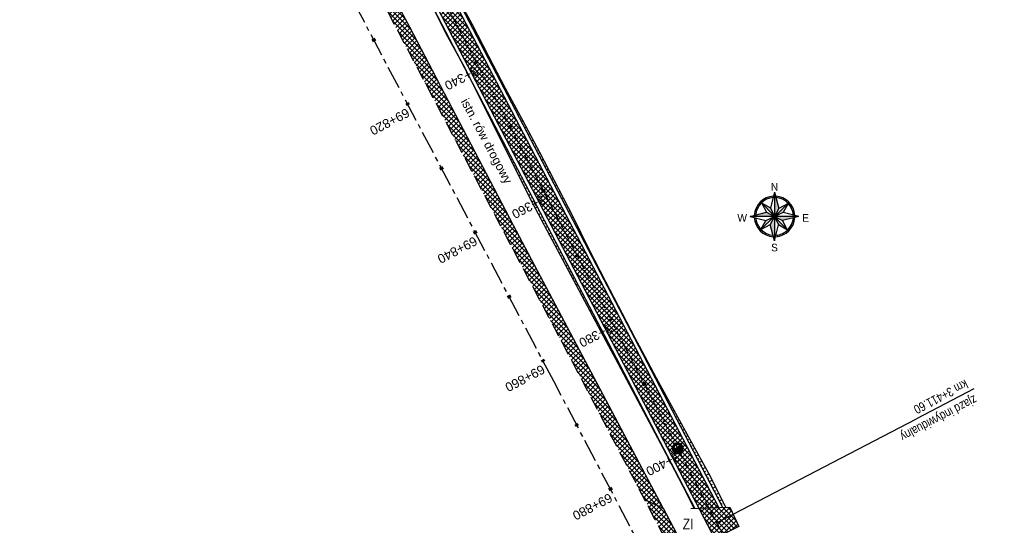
# Model space of a CAD drawing. Header units: metres. Extents: x 7529682 to 7533704, y 5721210 to 5727842.
# Tile 14 of 64: x 7531210 to 7531346, y 5724785 to 5724855. Entities that reach past the tile are written whole.
import ezdxf
from ezdxf.enums import TextEntityAlignment as Align

# ---------------------------------------------------------------- set-up
doc = ezdxf.new("R2010")
doc.units = ezdxf.units.M
doc.linetypes.add('CENTER', pattern=[50.8, 31.75, -6.35, 6.35, -6.35])
doc.linetypes.add('HIDDEN', pattern=[9.525, 6.35, -3.175])
for name, color, linetype in [('C-DROGI-SYTUACJA-ETYKIETY', 7, 'Continuous'), ('D-hatch-pobocza', 131, 'Continuous'), ('D-hatch-zjazdy-BA', 244, 'Continuous'), ('D-hatch-zjazdy-kruszywo', 111, 'Continuous'), ('D-pobocza', 7, 'Continuous'), ('D-skarpa', 7, 'Continuous'), ('D-skarpa-kreskowanie', 7, 'Continuous')]:
    doc.layers.add(name, color=color, linetype=linetype)
doc.layers.add('D-hatch-ciag-pieszo-rowerowy', color=7, linetype='Continuous', lineweight=13, true_color=0xff9f80)
for name, color, linetype, lineweight in [('D-krawędzie', 7, 'Continuous', 30), ('D-obrzeża', 7, 'Continuous', 30), ('D-opisy', 7, 'Continuous', 30), ('D-oś', 10, 'CENTER', 30), ('D-zjazdy', 7, 'Continuous', 30), ('D-zjazdy-opis', 7, 'Continuous', 30), ('PARSI', 252, 'Continuous', 13)]:
    doc.layers.add(name, color=color, linetype=linetype, lineweight=lineweight)
doc.layers.add('poprzeczki', color=7, linetype='Continuous', true_color=0x0000c7)
doc.styles.add('2mm08', font='arial.ttf', dxfattribs={"width": 0.8})
doc.styles.add('North Arrow Text', font='txt', dxfattribs={"height": 0.1})
doc.styles.get("Standard").update_dxf_attribs({"font": 'arial.ttf'})
pattern_1 = [(45, (0.88535, 0.46493), (-0.33675960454, 0.33675960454), []), (135, (0.88535, 0.46493), (-0.33675960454, -0.33675960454), [])]
pattern_2 = [(45, (0, 0), (-0.33675960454, 0.33675960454), []), (135, (0, 0), (-0.33675960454, -0.33675960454), [])]

# ---------------------------------------------------------------- blocks, each defined once
blk = doc.blocks.new('KRZYZ')
at = {"layer": 'PARSI'}
for p, q in [((5, 0), (-5, 0)), ((0, -5), (0, 5))]:
    blk.add_line(p, q, dxfattribs=at)
blk = doc.blocks.new('orientacja')
at = {"layer": 'D-opisy', "lineweight": 25}
h = blk.add_hatch(color=256, dxfattribs=at)
h.paths.add_polyline_path([(6529063.97, 5548109.12), (6529063.97, 5548093.21), (6529066.73, 5548098.47)])
h.paths.add_polyline_path([(6529072.97, 5548101.66), (6529063.97, 5548093.21), (6529069.55, 5548095.88)])
h.paths.add_polyline_path([(6529079.89, 5548093.21), (6529063.97, 5548093.21), (6529069.23, 5548090.45)])
h.paths.add_polyline_path([(6529063.97, 5548093.21), (6529066.65, 5548087.63), (6529072.42, 5548084.21)])
h.paths.add_polyline_path([(6529063.97, 5548093.21), (6529061.21, 5548087.94), (6529063.97, 5548077.29)])
h.paths.add_polyline_path([(6529063.97, 5548093.21), (6529058.4, 5548090.53), (6529054.98, 5548084.75)])
h.paths.add_polyline_path([(6529058.71, 5548095.97), (6529048.06, 5548093.21), (6529063.97, 5548093.21)])
h.paths.add_polyline_path([(6529061.29, 5548098.78), (6529055.52, 5548102.2), (6529063.97, 5548093.21)])
for points in [[(6529063.97, 5548109.12), (6529061.29, 5548098.78)], [(6529063.97, 5548109.12), (6529063.97, 5548077.29)], [(6529063.97, 5548109.12), (6529066.73, 5548098.47)], [(6529052.23, 5548099.36), (6529053.04, 5548098.94)], [(6529063.97, 5548093.21), (6529054.89, 5548102.87)], [(6529055.52, 5548102.2), (6529058.71, 5548095.97)], [(6529055.52, 5548102.2), (6529061.29, 5548098.78)], [(6529061.29, 5548098.78), (6529063.97, 5548093.21)], [(6529063.97, 5548093.21), (6529073.64, 5548102.28)], [(6529066.73, 5548098.47), (6529063.97, 5548093.21)], [(6529072.97, 5548101.66), (6529066.73, 5548098.47)], [(6529072.97, 5548101.66), (6529069.55, 5548095.88)], [(6529075.92, 5548098.95), (6529075.1, 5548098.55)], [(6529048.06, 5548093.21), (6529058.71, 5548095.97)], [(6529079.89, 5548093.21), (6529048.06, 5548093.21)], [(6529048.06, 5548093.21), (6529058.4, 5548090.53)], [(6529063.97, 5548093.21), (6529054.31, 5548084.13)], [(6529058.4, 5548090.53), (6529063.97, 5548093.21)], [(6529058.71, 5548095.97), (6529063.97, 5548093.21)], [(6529063.97, 5548093.21), (6529061.21, 5548087.94)], [(6529069.55, 5548095.88), (6529063.97, 5548093.21)], [(6529063.97, 5548093.21), (6529073.05, 5548083.54)], [(6529063.97, 5548093.21), (6529069.23, 5548090.45)], [(6529063.97, 5548093.21), (6529066.65, 5548087.63)], [(6529079.89, 5548093.21), (6529069.23, 5548090.45)], [(6529079.89, 5548093.21), (6529069.55, 5548095.88)], [(6529052.02, 5548087.46), (6529052.85, 5548087.86)], [(6529054.98, 5548084.75), (6529058.4, 5548090.53)], [(6529054.98, 5548084.75), (6529061.21, 5548087.94)], [(6529063.97, 5548077.29), (6529061.21, 5548087.94)], [(6529063.97, 5548077.29), (6529066.65, 5548087.63)], [(6529072.42, 5548084.21), (6529066.65, 5548087.63)], [(6529072.42, 5548084.21), (6529069.23, 5548090.45)], [(6529074.9, 5548087.47), (6529075.71, 5548087.05)], [(6529065.76, 5548080.99), (6529065.89, 5548080.09)], [(6529069.32, 5548082.08), (6529069.72, 5548081.26)]]:
    blk.add_lwpolyline(points, dxfattribs=at)
for radius, start, end in [(13.26, 92.99502, 177.00498), (12.34, 94.34345, 175.65655), (13.26, 2.99502, 87.00498), (12.34, 4.34345, 85.65655), (13.26, 182.99502, 267.00498), (12.34, 184.34345, 265.65655), (13.26, 272.99502, 357.00498), (12.34, 274.34345, 355.65655)]:
    blk.add_arc((6529063.97, 5548093.21), radius, start, end, dxfattribs=at)
at = {"layer": 'D-opisy', "lineweight": 25, "xscale": 0.6489600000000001, "yscale": 0.6489600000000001, "zscale": 0.6489600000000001, "rotation": 306.822681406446}
blk.add_blockref('KRZYZ', (6529063.97, 5548093.21), dxfattribs=at)
at = {"layer": 'D-opisy', "lineweight": 25, "style": 'North Arrow Text'}
for s, p in [('N', (6529063.97, 5548108.61)), ('W', (6529042.87, 5548088.29)), ('E', (6529084.28, 5548088.29)), ('S', (6529063.97, 5548068.88))]:
    blk.add_text(s, height=4.96, dxfattribs=at).set_placement(p, align=Align.BOTTOM_CENTER)
blk = doc.blocks.new('AeccTickLine')
at = {"color": 0, "linetype": 'ByBlock', "lineweight": -2}
blk.add_line((0, 1), (0, -1), dxfattribs=at)
blk = doc.blocks.new('kilometraz')
at = {"linetype": 'ByBlock', "lineweight": -2}
blk.add_hatch(color=0, dxfattribs=at).paths.add_polyline_path([(0, -0.28125, 0.41421356), (0.28125, 0, 0.41421356), (0, 0.28125)])
at = {"color": 0, "linetype": 'ByBlock', "lineweight": -2}
blk.add_line((0, 0.28125), (0, -0.28125), dxfattribs=at)
blk.add_circle((0, 0), 0.28125, dxfattribs=at)

msp = doc.modelspace()

# ---------------------------------------------------------------- hatches: boundary and pattern name
at = {"layer": 'D-hatch-ciag-pieszo-rowerowy'}
h = msp.add_hatch(dxfattribs=at)
h.set_pattern_fill('ANSI37', color=256, scale=0.15, style=0)
h.set_pattern_definition(pattern_1)
h.paths.add_polyline_path([(7531176, 5725035.63), (7531173.78, 5725034.49), (7531202.52, 5724979.8), (7531233.7, 5724920.95), (7531258.82, 5724873.47), (7531292.22, 5724809.51), (7531303.7, 5724787.48), (7531306.47, 5724787.58), (7531294.44, 5724810.66), (7531261.04, 5724874.64), (7531235.91, 5724922.12), (7531204.73, 5724980.96)])
at = {"layer": 'D-hatch-pobocza'}
h = msp.add_hatch(dxfattribs=at)
h.set_pattern_fill('ANSI37', color=256, scale=0.15, style=0)
h.set_pattern_definition(pattern_2)
h.paths.add_polyline_path([(7531224.12, 5724929.62), (7531213.15, 5724949.98), (7531200.73, 5724973.91), (7531188.83, 5724996.41), (7531176.89, 5725019.33), (7531166.91, 5725038.07), (7531158.98, 5725054.06), (7531158.14, 5725051.39), (7531167.38, 5725033.77), (7531197.16, 5724976.99), (7531228.15, 5724918.03), (7531253.15, 5724870.49), (7531286.8, 5724806.65), (7531296.23, 5724788.68), (7531298.78, 5724787.52), (7531278.14, 5724826.49), (7531263.88, 5724853.83), (7531259.01, 5724862.85), (7531247.51, 5724884.88), (7531235.21, 5724908.21)])
at = {"layer": 'D-hatch-zjazdy-BA'}
h = msp.add_hatch(dxfattribs=at)
h.set_pattern_fill('ANSI37', color=256, scale=0.15, style=0)
h.set_pattern_definition(pattern_1)
h.paths.add_polyline_path([(7531305.88, 5724783.29), (7531309.22, 5724785), (7531307.99, 5724787.63), (7531303.7, 5724787.48)])
at = {"layer": 'D-hatch-zjazdy-kruszywo'}
h = msp.add_hatch(dxfattribs=at)
h.set_pattern_fill('ANSI37', color=256, scale=0.15, style=0)
h.set_pattern_definition(pattern_2)
h.paths.add_polyline_path([(7531298.78, 5724787.52), (7531296.23, 5724788.68), (7531302.44, 5724776.85), (7531302.38, 5724780.72)])

# ---------------------------------------------------------------- linework, layer by layer
at = {"layer": 'D-krawędzie', "linetype": 'HIDDEN', "ltscale": 0.3, "flags": 128}
msp.add_lwpolyline([(7530572.01, 5726166.06), (7530599.74, 5726113.52), (7530641.56, 5726032.01), (7530660.96, 5725995.07), (7530689.13, 5725941.54), (7530707.34, 5725907.03), (7530725.26, 5725873.09), (7530743.97, 5725837.65), (7530770.53, 5725787.12), (7530787.86, 5725754.27), (7530809.9, 5725712.54), (7530824.74, 5725684.39), (7530840.86, 5725653.69), (7530860.68, 5725616.15), (7530865.28, 5725607.39), (7530878.05, 5725583.08), (7530918.17, 5725507.18), (7530950.16, 5725446.31), (7530993.42, 5725364.26), (7531022.77, 5725308.72), (7531053.81, 5725249.87), (7531081.17, 5725197.87), (7531103.9, 5725154.54), (7531128.12, 5725108.45), (7531149.3, 5725068.25), (7531167.38, 5725033.77), (7531197.16, 5724976.99), (7531228.15, 5724918.03), (7531253.15, 5724870.49), (7531286.8, 5724806.65), (7531306.74, 5724768.66), (7531335.09, 5724714.65), (7531357.32, 5724672.44), (7531373.64, 5724641.45), (7531392.16, 5724606), (7531418.48, 5724555.85), (7531439.73, 5724515.58), (7531476.36, 5724446.19), (7531491.8, 5724416.76), (7531531.9, 5724339.93), (7531557.23, 5724291.66), (7531569.85, 5724267.58), (7531591.38, 5724226.55), (7531610, 5724191.1), (7531616.88, 5724178), (7531629.98, 5724153.03), (7531641.01, 5724132.02), (7531664.91, 5724087.62), (7531677.64, 5724064.79), (7531683.11, 5724054.99), (7531686.75, 5724048.18), (7531695.45, 5724031.7), (7531703.75, 5724015.92), (7531709.21, 5724005.51), (7531719.39, 5723986.15), (7531726.3, 5723973), (7531732.74, 5723960.74), (7531735.13, 5723956.19)], dxfattribs=at)
at = {"layer": 'D-obrzeża'}
for points in [[(7531306.47, 5724787.58), (7531294.44, 5724810.66), (7531261.04, 5724874.64), (7531235.91, 5724922.12), (7531204.73, 5724980.96), (7531173.08, 5725041.2, -0.068789), (7531170.29, 5725048.92), (7531169.64, 5725051.96, 0.068574), (7531168.26, 5725055.81), (7531166.71, 5725058.76, -0.29099), (7531166.89, 5725060.9), (7531168.11, 5725062.5)], [(7531162.55, 5725061.32), (7531165.88, 5725054.96, -0.068574), (7531167.27, 5725051.11), (7531167.91, 5725048.07, 0.068789), (7531170.7, 5725040.34), (7531202.52, 5724979.8), (7531233.7, 5724920.95), (7531258.82, 5724873.47), (7531292.22, 5724809.51), (7531312.05, 5724771.45), (7531340.42, 5724719.34, -0.00902), (7531345.43, 5724709.74), (7531362.63, 5724675.23), (7531378.96, 5724644.24), (7531397.48, 5724608.78), (7531423.79, 5724558.65), (7531445.04, 5724518.38), (7531473.71, 5724463.87), (7531497.09, 5724419.32), (7531505.91, 5724402.51, -0.033171), (7531508.59, 5724396.45), (7531511.25, 5724389.16)]]:
    msp.add_lwpolyline(points, format="xyb", dxfattribs=at)
at = {"layer": 'D-oś', "ltscale": 0.03}
msp.add_lwpolyline([(7531156.87, 5725074.83), (7531166.99, 5725055.55, -0.068732), (7531168.48, 5725051.43), (7531169.1, 5725048.5, 0.068783), (7531171.89, 5725040.78), (7531203.62, 5724980.38), (7531234.8, 5724921.53), (7531259.93, 5724874.06), (7531293.33, 5724810.09), (7531313.16, 5724772.03), (7531341.53, 5724719.92, -0.009023), (7531346.53, 5724710.32), (7531363.73, 5724675.82), (7531380.06, 5724644.82), (7531398.58, 5724609.36), (7531424.9, 5724559.23), (7531446.14, 5724518.96), (7531474.82, 5724464.45), (7531498.2, 5724419.9)], format="xyb", dxfattribs=at)
at = {"layer": 'D-oś', "ltscale": 0.1}
msp.add_lwpolyline([(7531488.68, 5724414.9), (7531465.3, 5724459.45), (7531436.63, 5724513.95), (7531415.38, 5724554.22), (7531389.06, 5724604.38), (7531370.55, 5724639.83), (7531354.22, 5724670.81), (7531332, 5724713.02), (7531303.64, 5724767.04), (7531283.7, 5724805.02), (7531250.06, 5724868.86), (7531225.05, 5724916.41), (7531194.07, 5724975.36), (7531164.28, 5725032.14), (7531146.2, 5725066.62)], dxfattribs=at)
at = {"layer": 'D-pobocza'}
for points in [[(7531307.02, 5724787.6), (7531294.88, 5724810.9), (7531261.48, 5724874.87), (7531236.35, 5724922.35), (7531205.17, 5724981.2), (7531173.55, 5725041.37, -0.068789), (7531170.76, 5725049.1), (7531170.12, 5725052.13, 0.068574), (7531168.73, 5725055.99), (7531167.15, 5725059, -0.29099), (7531167.29, 5725060.6), (7531168.71, 5725062.47)], [(7531162.21, 5725060.88), (7531165.41, 5725054.79, -0.068574), (7531166.8, 5725050.94), (7531167.44, 5725047.9, 0.068789), (7531170.23, 5725040.17), (7531202.07, 5724979.56), (7531233.25, 5724920.72), (7531258.38, 5724873.24), (7531291.78, 5724809.28), (7531303.16, 5724787.45)]]:
    msp.add_lwpolyline(points, format="xyb", dxfattribs=at)
msp.add_lwpolyline([(7531298.78, 5724787.52), (7531278.14, 5724826.49), (7531263.88, 5724853.83), (7531259.01, 5724862.85), (7531247.51, 5724884.88), (7531235.21, 5724908.21), (7531224.12, 5724929.62), (7531213.15, 5724949.98), (7531200.73, 5724973.91), (7531188.83, 5724996.41), (7531176.89, 5725019.33), (7531166.91, 5725038.07), (7531158.98, 5725054.06), (7531158.14, 5725051.39)], dxfattribs=at)
at = {"layer": 'D-skarpa', "linetype": 'Continuous'}
for points in [[(7531230.71, 5724934.05, -0.000223), (7531256.28, 5724885.36), (7531258.57, 5724880.91), (7531261.65, 5724874.96), (7531263.15, 5724872.01), (7531267.69, 5724863.1), (7531270.05, 5724858.69), (7531272.44, 5724854.3), (7531274.72, 5724849.85), (7531277, 5724845.4), (7531279.38, 5724841), (7531281.74, 5724836.59), (7531286.35, 5724827.72), (7531288.53, 5724823.21), (7531290.82, 5724818.77), (7531293.12, 5724814.33), (7531294.92, 5724810.92), (7531295.46, 5724809.9), (7531297.81, 5724805.5), (7531302.62, 5724796.73), (7531305.02, 5724792.34), (7531307.28, 5724787.88), (7531307.42, 5724787.61)], [(7531228.71, 5724927.34, -0.000386), (7531236.05, 5724914.25), (7531238.56, 5724909.92), (7531240.91, 5724905.51), (7531247.96, 5724892.27), (7531250.35, 5724887.87), (7531252.78, 5724883.51), (7531255.08, 5724879.07), (7531257.34, 5724874.6), (7531258.08, 5724873.08), (7531259.49, 5724870.1), (7531261.63, 5724865.58), (7531264.11, 5724861.23), (7531266.81, 5724857), (7531269.08, 5724852.55), (7531271.48, 5724848.15), (7531280.42, 5724830.26), (7531282.74, 5724825.83), (7531291.63, 5724809.2), (7531292.17, 5724808.2), (7531299.22, 5724794.96), (7531301.52, 5724790.52), (7531303.08, 5724787.45)]]:
    msp.add_lwpolyline(points, format="xyb", dxfattribs=at)
at = {"layer": 'D-skarpa-kreskowanie', "linetype": 'Continuous'}
for p, q in [((7531267.99, 5724854.69, 108.56), (7531268.05, 5724854.72, 108.52)), ((7531268.22, 5724854.24, 108.57), (7531268.25, 5724854.26, 108.54)), ((7531268.45, 5724853.8, 108.57), (7531268.52, 5724853.83, 108.52)), ((7531272.09, 5724854.56, 108.65), (7531272.17, 5724854.6, 108.59)), ((7531272.32, 5724854.11, 108.65), (7531272.49, 5724854.21, 108.52)), ((7531268.67, 5724853.35, 108.57), (7531268.71, 5724853.37, 108.55)), ((7531268.9, 5724852.91, 108.58), (7531268.98, 5724852.95, 108.52)), ((7531269.13, 5724852.46, 108.58), (7531269.17, 5724852.48, 108.55)), ((7531272.55, 5724853.67, 108.65), (7531272.63, 5724853.72, 108.59)), ((7531272.78, 5724853.23, 108.65), (7531272.95, 5724853.32, 108.53)), ((7531273.01, 5724852.78, 108.65), (7531273.09, 5724852.83, 108.59)), ((7531273.24, 5724852.34, 108.66), (7531273.4, 5724852.43, 108.53)), ((7531269.37, 5724852.02, 108.58), (7531269.44, 5724852.06, 108.52)), ((7531269.61, 5724851.58, 108.57), (7531269.64, 5724851.6, 108.55)), ((7531269.85, 5724851.14, 108.57), (7531269.9, 5724851.17, 108.52)), ((7531273.47, 5724851.9, 108.66), (7531273.55, 5724851.94, 108.6)), ((7531273.71, 5724851.46, 108.66), (7531273.86, 5724851.53, 108.54)), ((7531273.94, 5724851.01, 108.66), (7531274.01, 5724851.05, 108.6)), ((7531270.09, 5724850.71, 108.56), (7531270.11, 5724850.72, 108.54)), ((7531270.33, 5724850.27, 108.55), (7531270.37, 5724850.29, 108.53)), ((7531270.56, 5724849.83, 108.55), (7531270.58, 5724849.84, 108.54)), ((7531274.17, 5724850.57, 108.66), (7531274.31, 5724850.64, 108.55)), ((7531274.4, 5724850.13, 108.66), (7531274.47, 5724850.16, 108.61)), ((7531274.63, 5724849.68, 108.66), (7531274.77, 5724849.75, 108.56)), ((7531270.8, 5724849.39, 108.54), (7531270.83, 5724849.4, 108.53)), ((7531271.04, 5724848.95, 108.54), (7531271.05, 5724848.95, 108.53)), ((7531271.28, 5724848.51, 108.53), (7531271.29, 5724848.52, 108.53)), ((7531274.86, 5724849.24, 108.66), (7531274.93, 5724849.27, 108.61)), ((7531275.09, 5724848.8, 108.66), (7531275.22, 5724848.86, 108.57)), ((7531275.33, 5724848.35, 108.66), (7531275.39, 5724848.39, 108.62)), ((7531271.52, 5724848.07, 108.53), (7531271.52, 5724848.07, 108.53)), ((7531271.76, 5724847.63, 108.53), (7531271.74, 5724847.62, 108.52)), ((7531271.99, 5724847.19, 108.53), (7531271.98, 5724847.18, 108.52)), ((7531275.56, 5724847.91, 108.66), (7531275.68, 5724847.97, 108.57)), ((7531275.79, 5724847.47, 108.67), (7531275.85, 5724847.5, 108.62)), ((7531276.02, 5724847.02, 108.67), (7531276.14, 5724847.08, 108.58)), ((7531272.22, 5724846.74, 108.53), (7531272.19, 5724846.73, 108.51)), ((7531272.45, 5724846.3, 108.53), (7531272.43, 5724846.29, 108.52)), ((7531272.68, 5724845.86, 108.54), (7531272.64, 5724845.83, 108.5)), ((7531276.25, 5724846.58, 108.67), (7531276.31, 5724846.61, 108.63)), ((7531276.48, 5724846.14, 108.67), (7531276.59, 5724846.19, 108.59)), ((7531276.71, 5724845.69, 108.67), (7531276.77, 5724845.72, 108.63)), ((7531272.91, 5724845.41, 108.54), (7531272.89, 5724845.4, 108.52)), ((7531273.14, 5724844.97, 108.54), (7531273.08, 5724844.94, 108.49)), ((7531273.38, 5724844.53, 108.54), (7531273.34, 5724844.51, 108.51)), ((7531276.95, 5724845.25, 108.67), (7531277.05, 5724845.3, 108.59)), ((7531277.18, 5724844.81, 108.67), (7531277.23, 5724844.84, 108.63)), ((7531277.41, 5724844.36, 108.67), (7531277.52, 5724844.42, 108.58)), ((7531273.61, 5724844.08, 108.54), (7531273.53, 5724844.04, 108.48)), ((7531273.84, 5724843.64, 108.54), (7531273.8, 5724843.62, 108.51)), ((7531274.07, 5724843.2, 108.54), (7531273.98, 5724843.15, 108.47)), ((7531277.64, 5724843.92, 108.67), (7531277.7, 5724843.95, 108.63)), ((7531277.87, 5724843.48, 108.67), (7531278, 5724843.54, 108.58)), ((7531278.1, 5724843.03, 108.67), (7531278.17, 5724843.07, 108.62)), ((7531274.3, 5724842.75, 108.54), (7531274.25, 5724842.73, 108.5)), ((7531274.53, 5724842.31, 108.54), (7531274.43, 5724842.25, 108.46)), ((7531274.76, 5724841.87, 108.54), (7531274.71, 5724841.84, 108.5)), ((7531278.33, 5724842.59, 108.68), (7531278.48, 5724842.66, 108.57)), ((7531278.57, 5724842.15, 108.68), (7531278.64, 5724842.19, 108.62)), ((7531278.8, 5724841.7, 108.68), (7531278.95, 5724841.78, 108.56)), ((7531275, 5724841.42, 108.54), (7531274.87, 5724841.36, 108.45)), ((7531275.23, 5724840.98, 108.55), (7531275.16, 5724840.95, 108.5)), ((7531275.46, 5724840.54, 108.55), (7531275.32, 5724840.47, 108.44)), ((7531279.03, 5724841.26, 108.68), (7531279.11, 5724841.3, 108.62)), ((7531279.26, 5724840.82, 108.68), (7531279.43, 5724840.9, 108.55)), ((7531279.49, 5724840.37, 108.68), (7531279.58, 5724840.42, 108.62)), ((7531275.69, 5724840.09, 108.55), (7531275.62, 5724840.06, 108.49)), ((7531275.92, 5724839.65, 108.55), (7531275.77, 5724839.57, 108.43)), ((7531276.15, 5724839.21, 108.55), (7531276.07, 5724839.17, 108.49)), ((7531279.72, 5724839.93, 108.68), (7531279.9, 5724840.02, 108.55)), ((7531279.95, 5724839.49, 108.68), (7531280.05, 5724839.54, 108.61)), ((7531280.19, 5724839.05, 108.68), (7531280.37, 5724839.14, 108.54)), ((7531276.38, 5724838.76, 108.55), (7531276.21, 5724838.68, 108.42)), ((7531276.62, 5724838.32, 108.55), (7531276.53, 5724838.28, 108.48)), ((7531276.85, 5724837.88, 108.55), (7531276.66, 5724837.78, 108.41)), ((7531280.42, 5724838.6, 108.68), (7531280.51, 5724838.65, 108.61)), ((7531280.65, 5724838.16, 108.69), (7531280.85, 5724838.26, 108.54)), ((7531280.88, 5724837.72, 108.69), (7531280.98, 5724837.77, 108.61)), ((7531277.08, 5724837.43, 108.55), (7531276.98, 5724837.38, 108.48)), ((7531277.31, 5724836.99, 108.55), (7531277.11, 5724836.89, 108.4)), ((7531277.54, 5724836.55, 108.56), (7531277.44, 5724836.49, 108.48)), ((7531277.77, 5724836.11, 108.56), (7531277.56, 5724835.99, 108.39)), ((7531281.11, 5724837.27, 108.69), (7531281.32, 5724837.38, 108.53)), ((7531281.34, 5724836.83, 108.69), (7531281.45, 5724836.88, 108.61)), ((7531281.57, 5724836.39, 108.69), (7531281.79, 5724836.5, 108.53)), ((7531278, 5724835.66, 108.56), (7531277.89, 5724835.6, 108.47)), ((7531278.24, 5724835.22, 108.56), (7531278, 5724835.1, 108.38)), ((7531278.47, 5724834.78, 108.56), (7531278.35, 5724834.71, 108.47)), ((7531281.81, 5724835.94, 108.69), (7531281.91, 5724836, 108.61)), ((7531282.04, 5724835.5, 108.69), (7531282.25, 5724835.61, 108.53)), ((7531282.27, 5724835.06, 108.69), (7531282.38, 5724835.11, 108.61)), ((7531282.5, 5724834.61, 108.69), (7531282.71, 5724834.72, 108.53)), ((7531278.7, 5724834.33, 108.56), (7531278.45, 5724834.2, 108.37)), ((7531278.93, 5724833.89, 108.56), (7531278.8, 5724833.82, 108.46)), ((7531279.16, 5724833.45, 108.56), (7531278.9, 5724833.31, 108.36)), ((7531282.73, 5724834.17, 108.69), (7531282.84, 5724834.23, 108.61)), ((7531282.96, 5724833.73, 108.69), (7531283.17, 5724833.84, 108.54)), ((7531279.39, 5724833, 108.56), (7531279.26, 5724832.93, 108.46)), ((7531279.62, 5724832.56, 108.56), (7531279.34, 5724832.41, 108.35)), ((7531279.86, 5724832.12, 108.56), (7531279.71, 5724832.04, 108.46)), ((7531283.19, 5724833.28, 108.7), (7531283.3, 5724833.34, 108.62)), ((7531283.43, 5724832.84, 108.7), (7531283.63, 5724832.95, 108.54)), ((7531283.66, 5724832.4, 108.7), (7531283.76, 5724832.45, 108.62)), ((7531283.89, 5724831.95, 108.7), (7531284.1, 5724832.06, 108.54)), ((7531280.09, 5724831.67, 108.57), (7531279.79, 5724831.52, 108.34)), ((7531280.32, 5724831.23, 108.57), (7531280.17, 5724831.15, 108.45)), ((7531280.55, 5724830.79, 108.57), (7531280.24, 5724830.62, 108.33)), ((7531284.12, 5724831.51, 108.7), (7531284.22, 5724831.56, 108.62)), ((7531284.35, 5724831.07, 108.7), (7531284.56, 5724831.17, 108.55)), ((7531284.58, 5724830.62, 108.7), (7531284.68, 5724830.68, 108.62)), ((7531280.78, 5724830.34, 108.57), (7531280.62, 5724830.26, 108.45)), ((7531281.01, 5724829.9, 108.57), (7531280.7, 5724829.74, 108.33)), ((7531281.24, 5724829.46, 108.57), (7531281.09, 5724829.37, 108.45)), ((7531284.81, 5724830.18, 108.7), (7531285.02, 5724830.29, 108.55)), ((7531285.05, 5724829.74, 108.7), (7531285.15, 5724829.79, 108.63)), ((7531285.28, 5724829.29, 108.7), (7531285.48, 5724829.4, 108.55)), ((7531281.48, 5724829.01, 108.57), (7531281.16, 5724828.85, 108.33)), ((7531281.71, 5724828.57, 108.57), (7531281.55, 5724828.49, 108.45)), ((7531281.94, 5724828.13, 108.57), (7531281.62, 5724827.96, 108.34)), ((7531285.51, 5724828.85, 108.7), (7531285.61, 5724828.9, 108.63)), ((7531285.74, 5724828.41, 108.71), (7531285.94, 5724828.51, 108.56)), ((7531285.97, 5724827.96, 108.71), (7531286.07, 5724828.02, 108.63)), ((7531282.17, 5724827.68, 108.57), (7531282.01, 5724827.6, 108.46)), ((7531282.4, 5724827.24, 108.57), (7531282.09, 5724827.08, 108.34)), ((7531282.63, 5724826.8, 108.58), (7531282.48, 5724826.72, 108.46)), ((7531286.2, 5724827.52, 108.71), (7531286.4, 5724827.62, 108.56)), ((7531286.43, 5724827.08, 108.71), (7531286.52, 5724827.12, 108.64)), ((7531286.67, 5724826.64, 108.71), (7531286.82, 5724826.72, 108.59)), ((7531282.86, 5724826.35, 108.58), (7531282.55, 5724826.19, 108.34)), ((7531283.1, 5724825.91, 108.58), (7531282.94, 5724825.83, 108.46)), ((7531283.33, 5724825.47, 108.58), (7531283.02, 5724825.31, 108.35)), ((7531286.9, 5724826.19, 108.71), (7531286.97, 5724826.23, 108.66)), ((7531287.13, 5724825.75, 108.71), (7531287.25, 5724825.81, 108.62)), ((7531287.36, 5724825.31, 108.71), (7531287.41, 5724825.33, 108.67)), ((7531283.56, 5724825.02, 108.58), (7531283.41, 5724824.95, 108.47)), ((7531283.79, 5724824.58, 108.58), (7531283.49, 5724824.43, 108.36)), ((7531284.02, 5724824.14, 108.58), (7531283.87, 5724824.06, 108.47)), ((7531287.59, 5724824.86, 108.71), (7531287.68, 5724824.91, 108.65)), ((7531287.82, 5724824.42, 108.71), (7531287.86, 5724824.44, 108.69)), ((7531288.05, 5724823.98, 108.72), (7531288.11, 5724824.01, 108.67)), ((7531284.25, 5724823.7, 108.58), (7531283.96, 5724823.54, 108.37)), ((7531284.48, 5724823.25, 108.58), (7531284.34, 5724823.18, 108.48)), ((7531284.72, 5724822.81, 108.58), (7531284.44, 5724822.66, 108.37)), ((7531288.29, 5724823.53, 108.72), (7531288.31, 5724823.54, 108.7)), ((7531288.52, 5724823.09, 108.72), (7531288.54, 5724823.1, 108.7)), ((7531288.75, 5724822.65, 108.72), (7531288.76, 5724822.65, 108.71)), ((7531284.95, 5724822.37, 108.59), (7531284.81, 5724822.29, 108.48)), ((7531285.18, 5724821.92, 108.59), (7531284.91, 5724821.78, 108.38)), ((7531285.41, 5724821.48, 108.59), (7531285.28, 5724821.41, 108.49)), ((7531288.98, 5724822.2, 108.72), (7531289, 5724822.21, 108.7)), ((7531289.21, 5724821.76, 108.72), (7531289.22, 5724821.77, 108.71)), ((7531289.44, 5724821.32, 108.72), (7531289.46, 5724821.33, 108.71)), ((7531285.64, 5724821.04, 108.59), (7531285.38, 5724820.9, 108.39)), ((7531285.87, 5724820.59, 108.59), (7531285.74, 5724820.53, 108.49)), ((7531286.1, 5724820.15, 108.59), (7531285.85, 5724820.02, 108.4)), ((7531289.67, 5724820.87, 108.72), (7531289.68, 5724820.88, 108.72)), ((7531289.91, 5724820.43, 108.72), (7531289.92, 5724820.44, 108.71)), ((7531290.14, 5724819.99, 108.72), (7531290.14, 5724819.99, 108.72)), ((7531286.34, 5724819.71, 108.59), (7531286.21, 5724819.64, 108.5)), ((7531286.57, 5724819.26, 108.59), (7531286.32, 5724819.14, 108.41)), ((7531286.8, 5724818.82, 108.59), (7531286.68, 5724818.76, 108.5)), ((7531290.37, 5724819.54, 108.72), (7531290.38, 5724819.55, 108.72)), ((7531290.6, 5724819.1, 108.73), (7531290.61, 5724819.1, 108.72)), ((7531290.83, 5724818.66, 108.73), (7531290.84, 5724818.66, 108.72)), ((7531287.03, 5724818.38, 108.59), (7531286.79, 5724818.25, 108.42)), ((7531287.26, 5724817.93, 108.59), (7531287.15, 5724817.87, 108.51)), ((7531287.49, 5724817.49, 108.6), (7531287.26, 5724817.37, 108.42)), ((7531291.06, 5724818.21, 108.73), (7531291.07, 5724818.22, 108.72)), ((7531291.29, 5724817.77, 108.73), (7531291.3, 5724817.78, 108.72)), ((7531291.53, 5724817.33, 108.73), (7531291.53, 5724817.33, 108.73)), ((7531287.72, 5724817.05, 108.6), (7531287.61, 5724816.99, 108.51)), ((7531287.96, 5724816.6, 108.6), (7531287.74, 5724816.49, 108.43)), ((7531288.19, 5724816.16, 108.6), (7531288.08, 5724816.1, 108.52)), ((7531291.76, 5724816.88, 108.73), (7531291.77, 5724816.89, 108.73)), ((7531291.99, 5724816.44, 108.73), (7531291.99, 5724816.44, 108.73)), ((7531292.22, 5724816, 108.73), (7531292.23, 5724816, 108.73)), ((7531288.42, 5724815.72, 108.6), (7531288.21, 5724815.61, 108.44)), ((7531288.65, 5724815.27, 108.6), (7531288.55, 5724815.22, 108.52)), ((7531288.88, 5724814.83, 108.6), (7531288.68, 5724814.73, 108.45)), ((7531289.11, 5724814.39, 108.6), (7531289.01, 5724814.34, 108.53)), ((7531292.46, 5724815.56, 108.73), (7531292.45, 5724815.56, 108.73)), ((7531292.69, 5724815.11, 108.74), (7531292.68, 5724815.11, 108.73)), ((7531292.92, 5724814.67, 108.74), (7531292.92, 5724814.67, 108.74)), ((7531289.34, 5724813.94, 108.6), (7531289.15, 5724813.84, 108.46)), ((7531289.58, 5724813.5, 108.6), (7531289.48, 5724813.45, 108.53)), ((7531289.81, 5724813.06, 108.61), (7531289.62, 5724812.96, 108.47)), ((7531293.15, 5724814.23, 108.74), (7531293.15, 5724814.23, 108.74)), ((7531293.38, 5724813.78, 108.74), (7531293.38, 5724813.78, 108.74)), ((7531293.61, 5724813.34, 108.74), (7531293.61, 5724813.34, 108.74)), ((7531290.04, 5724812.61, 108.61), (7531289.95, 5724812.57, 108.54)), ((7531290.27, 5724812.17, 108.61), (7531290.09, 5724812.08, 108.47)), ((7531290.5, 5724811.73, 108.61), (7531290.42, 5724811.68, 108.54)), ((7531293.84, 5724812.9, 108.74), (7531293.84, 5724812.9, 108.74)), ((7531294.08, 5724812.45, 108.74), (7531294.07, 5724812.45, 108.74)), ((7531294.31, 5724812.01, 108.74), (7531294.31, 5724812.01, 108.74)), ((7531290.73, 5724811.29, 108.61), (7531290.57, 5724811.2, 108.48)), ((7531290.96, 5724810.84, 108.61), (7531290.88, 5724810.8, 108.55)), ((7531291.2, 5724810.4, 108.61), (7531291.04, 5724810.32, 108.49)), ((7531294.54, 5724811.57, 108.74), (7531294.53, 5724811.57, 108.74)), ((7531294.77, 5724811.12, 108.75), (7531294.77, 5724811.12, 108.74)), ((7531295, 5724810.68, 108.74), (7531295, 5724810.68, 108.74)), ((7531291.43, 5724809.96, 108.61), (7531291.35, 5724809.92, 108.55)), ((7531291.66, 5724809.51, 108.61), (7531291.51, 5724809.43, 108.5)), ((7531291.89, 5724809.07, 108.61), (7531291.82, 5724809.03, 108.56)), ((7531295.23, 5724810.24, 108.74), (7531295.23, 5724810.24, 108.74)), ((7531295.46, 5724809.79, 108.75), (7531295.47, 5724809.8, 108.74)), ((7531295.69, 5724809.35, 108.75), (7531295.7, 5724809.35, 108.74)), ((7531292.12, 5724808.63, 108.61), (7531291.98, 5724808.55, 108.51)), ((7531292.35, 5724808.18, 108.62), (7531292.28, 5724808.15, 108.56)), ((7531292.58, 5724807.74, 108.62), (7531292.45, 5724807.67, 108.52)), ((7531295.92, 5724808.91, 108.75), (7531295.95, 5724808.92, 108.73)), ((7531296.15, 5724808.46, 108.75), (7531296.17, 5724808.47, 108.73)), ((7531296.38, 5724808.02, 108.75), (7531296.43, 5724808.04, 108.71)), ((7531296.61, 5724807.58, 108.75), (7531296.64, 5724807.59, 108.73)), ((7531292.81, 5724807.3, 108.62), (7531292.75, 5724807.26, 108.57)), ((7531293.04, 5724806.85, 108.62), (7531292.92, 5724806.79, 108.52)), ((7531293.28, 5724806.41, 108.62), (7531293.22, 5724806.38, 108.57)), ((7531296.85, 5724807.13, 108.75), (7531296.91, 5724807.16, 108.7)), ((7531297.08, 5724806.69, 108.75), (7531297.11, 5724806.71, 108.73)), ((7531297.31, 5724806.25, 108.75), (7531297.39, 5724806.29, 108.69)), ((7531293.51, 5724805.97, 108.62), (7531293.39, 5724805.9, 108.53)), ((7531293.74, 5724805.52, 108.62), (7531293.68, 5724805.49, 108.58)), ((7531293.97, 5724805.08, 108.62), (7531293.86, 5724805.02, 108.54)), ((7531297.54, 5724805.8, 108.75), (7531297.58, 5724805.82, 108.72)), ((7531297.77, 5724805.36, 108.75), (7531297.87, 5724805.41, 108.68)), ((7531298, 5724804.91, 108.76), (7531298.05, 5724804.94, 108.72)), ((7531294.2, 5724804.63, 108.62), (7531294.15, 5724804.61, 108.58)), ((7531294.43, 5724804.19, 108.62), (7531294.33, 5724804.14, 108.55)), ((7531294.66, 5724803.75, 108.62), (7531294.61, 5724803.72, 108.59)), ((7531298.23, 5724804.47, 108.76), (7531298.35, 5724804.53, 108.67)), ((7531298.46, 5724804.03, 108.76), (7531298.52, 5724804.06, 108.71)), ((7531298.69, 5724803.58, 108.76), (7531298.83, 5724803.65, 108.66)), ((7531294.89, 5724803.3, 108.63), (7531294.8, 5724803.26, 108.56)), ((7531295.12, 5724802.86, 108.63), (7531295.08, 5724802.84, 108.59)), ((7531295.36, 5724802.42, 108.63), (7531295.27, 5724802.37, 108.56)), ((7531298.92, 5724803.14, 108.76), (7531299, 5724803.18, 108.71)), ((7531299.16, 5724802.7, 108.76), (7531299.31, 5724802.78, 108.65)), ((7531299.39, 5724802.25, 108.76), (7531299.47, 5724802.3, 108.7)), ((7531295.59, 5724801.97, 108.63), (7531295.55, 5724801.95, 108.6)), ((7531295.82, 5724801.53, 108.63), (7531295.74, 5724801.49, 108.57)), ((7531296.05, 5724801.09, 108.63), (7531296.01, 5724801.07, 108.6)), ((7531299.62, 5724801.81, 108.76), (7531299.79, 5724801.9, 108.64)), ((7531299.85, 5724801.37, 108.76), (7531299.94, 5724801.41, 108.7)), ((7531300.08, 5724800.92, 108.76), (7531300.27, 5724801.02, 108.62)), ((7531296.28, 5724800.64, 108.63), (7531296.21, 5724800.61, 108.58)), ((7531296.51, 5724800.2, 108.63), (7531296.48, 5724800.18, 108.61)), ((7531296.74, 5724799.76, 108.63), (7531296.68, 5724799.73, 108.59)), ((7531300.31, 5724800.48, 108.77), (7531300.41, 5724800.53, 108.69)), ((7531300.54, 5724800.04, 108.77), (7531300.75, 5724800.14, 108.61)), ((7531300.77, 5724799.59, 108.77), (7531300.88, 5724799.65, 108.69)), ((7531296.97, 5724799.31, 108.63), (7531296.94, 5724799.3, 108.61)), ((7531297.2, 5724798.87, 108.64), (7531297.15, 5724798.84, 108.6)), ((7531297.43, 5724798.43, 108.64), (7531297.41, 5724798.41, 108.62)), ((7531301, 5724799.15, 108.77), (7531301.23, 5724799.27, 108.6)), ((7531301.24, 5724798.71, 108.77), (7531301.35, 5724798.77, 108.68)), ((7531301.47, 5724798.26, 108.77), (7531301.71, 5724798.39, 108.59)), ((7531297.67, 5724797.98, 108.64), (7531297.62, 5724797.96, 108.6)), ((7531297.9, 5724797.54, 108.64), (7531297.88, 5724797.53, 108.62)), ((7531298.13, 5724797.1, 108.64), (7531298.09, 5724797.08, 108.61)), ((7531301.7, 5724797.82, 108.77), (7531301.82, 5724797.89, 108.68)), ((7531301.93, 5724797.38, 108.77), (7531302.19, 5724797.51, 108.57)), ((7531302.16, 5724796.93, 108.77), (7531302.29, 5724797, 108.67)), ((7531298.36, 5724796.65, 108.64), (7531298.34, 5724796.65, 108.63)), ((7531298.59, 5724796.21, 108.64), (7531298.56, 5724796.2, 108.62)), ((7531298.82, 5724795.77, 108.64), (7531298.81, 5724795.76, 108.63)), ((7531302.39, 5724796.49, 108.77), (7531302.67, 5724796.64, 108.56)), ((7531302.62, 5724796.05, 108.77), (7531302.77, 5724796.12, 108.67)), ((7531302.85, 5724795.6, 108.78), (7531303.15, 5724795.76, 108.55)), ((7531299.05, 5724795.32, 108.64), (7531299.03, 5724795.31, 108.63)), ((7531299.28, 5724794.88, 108.64), (7531299.28, 5724794.88, 108.64)), ((7531299.51, 5724794.44, 108.64), (7531299.5, 5724794.43, 108.63)), ((7531303.08, 5724795.16, 108.78), (7531303.24, 5724795.24, 108.66)), ((7531303.31, 5724794.72, 108.78), (7531303.63, 5724794.88, 108.54)), ((7531303.55, 5724794.27, 108.78), (7531303.71, 5724794.36, 108.66)), ((7531299.74, 5724793.99, 108.65), (7531299.74, 5724793.99, 108.64)), ((7531299.98, 5724793.55, 108.65), (7531299.96, 5724793.54, 108.63)), ((7531300.21, 5724793.11, 108.65), (7531300.2, 5724793.1, 108.64)), ((7531300.44, 5724792.66, 108.65), (7531300.42, 5724792.65, 108.63)), ((7531303.78, 5724793.83, 108.78), (7531304.11, 5724794, 108.53)), ((7531304.01, 5724793.39, 108.78), (7531304.18, 5724793.48, 108.65)), ((7531304.24, 5724792.94, 108.78), (7531304.59, 5724793.13, 108.52)), ((7531300.67, 5724792.22, 108.65), (7531300.66, 5724792.21, 108.64)), ((7531300.9, 5724791.78, 108.65), (7531300.88, 5724791.76, 108.63)), ((7531301.13, 5724791.33, 108.65), (7531301.12, 5724791.33, 108.64)), ((7531304.47, 5724792.5, 108.78), (7531304.65, 5724792.59, 108.65)), ((7531304.7, 5724792.06, 108.78), (7531305.07, 5724792.25, 108.51)), ((7531304.93, 5724791.61, 108.78), (7531305.11, 5724791.71, 108.65)), ((7531305.16, 5724791.17, 108.78), (7531305.52, 5724791.36, 108.52)), ((7531301.36, 5724790.89, 108.65), (7531301.34, 5724790.88, 108.63)), ((7531301.59, 5724790.45, 108.65), (7531301.58, 5724790.44, 108.64)), ((7531301.82, 5724790, 108.65), (7531301.79, 5724789.99, 108.64)), ((7531305.39, 5724790.73, 108.79), (7531305.57, 5724790.82, 108.65)), ((7531305.62, 5724790.28, 108.79), (7531305.97, 5724790.46, 108.52)), ((7531302.06, 5724789.56, 108.65), (7531302.04, 5724789.55, 108.65)), ((7531302.25, 5724789.09, 108.66), (7531302.29, 5724789.12, 108.66)), ((7531302.47, 5724788.65, 108.67), (7531302.5, 5724788.66, 108.66)), ((7531305.86, 5724789.84, 108.79), (7531306.03, 5724789.93, 108.66)), ((7531306.09, 5724789.4, 108.79), (7531306.43, 5724789.57, 108.53)), ((7531306.32, 5724788.95, 108.79), (7531306.48, 5724789.04, 108.66)), ((7531306.55, 5724788.51, 108.79), (7531306.88, 5724788.68, 108.54)), ((7531302.7, 5724788.2, 108.68), (7531302.75, 5724788.23, 108.66)), ((7531302.93, 5724787.76, 108.69), (7531302.95, 5724787.77, 108.67)), ((7531306.78, 5724788.06, 108.79), (7531306.94, 5724788.15, 108.67))]:
    msp.add_line(p, q, dxfattribs=at)
at = {"layer": 'D-zjazdy', "linetype": 'ByBlock', "lineweight": 25}
msp.add_lwpolyline([(7531296.23, 5724788.68), (7531298.78, 5724787.52), (7531302.38, 5724780.72), (7531302.44, 5724776.85)], dxfattribs=at)
at = {"layer": 'D-zjazdy', "lineweight": 25}
msp.add_lwpolyline([(7531302.61, 5724787.44), (7531307.99, 5724787.63), (7531309.22, 5724785), (7531305.23, 5724782.96)], dxfattribs=at)
at = {"layer": 'D-zjazdy-opis', "linetype": 'Continuous', "lineweight": 30}
for p in [(7531341.62, 5724803.97), (7531306.15, 5724785.48)]:
    msp.add_line(p, (7531333.68, 5724799.83), dxfattribs=at)

# ---------------------------------------------------------------- block references
at = {"layer": 'C-DROGI-SYTUACJA-ETYKIETY', "color": 7, "linetype": 'Continuous', "lineweight": 60, "xscale": 0.25, "yscale": 0.25, "zscale": 0.25}
for p, rotation in [((7531258.91, 5724852.07), 297.7898897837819), ((7531263.57, 5724843.22), 297.7898897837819), ((7531268.23, 5724834.37), 297.7898897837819), ((7531272.89, 5724825.53), 297.7898897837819), ((7531277.55, 5724816.68), 297.7898897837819), ((7531282.22, 5724807.83), 297.7898897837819), ((7531286.87, 5724798.98), 297.6990057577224), ((7531291.52, 5724790.13), 297.6990057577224)]:
    msp.add_blockref('AeccTickLine', p, dxfattribs=dict(at, rotation=rotation))
at = {"layer": 'D-opisy', "xscale": 0.2109375, "yscale": 0.2109375, "zscale": 0.2109375}
msp.add_blockref('orientacja', (6154089.7, 4554526.82), dxfattribs=at)
at = {"layer": 'poprzeczki', "color": 7, "linetype": 'Continuous', "lineweight": 60}
for p, xscale, yscale, zscale, rotation in [((7531273.03, 5724848.97), 0.25, 0.25, 0.25, 297.572054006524), ((7531277.66, 5724840.1), 0.25, 0.25, 0.25, 297.572054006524), ((7531282.29, 5724831.24), 0.25, 0.25, 0.25, 297.572054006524), ((7531286.92, 5724822.37), 0.25, 0.25, 0.25, 297.572054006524), ((7531291.55, 5724813.51), 0.25, 0.25, 0.25, 297.572054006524), ((7531296.17, 5724804.64), 0.2499999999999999, 0.2499999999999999, 0.2499999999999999, 297.5211080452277), ((7531305.41, 5724786.91), 0.2499999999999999, 0.2499999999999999, 0.2499999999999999, 297.5211080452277)]:
    msp.add_blockref('AeccTickLine', p, dxfattribs=dict(at, xscale=xscale, yscale=yscale, zscale=zscale, rotation=rotation))
at = {"layer": 'poprzeczki', "color": 10, "linetype": 'Continuous', "lineweight": 60, "xscale": 2.249999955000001, "yscale": 2.249999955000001, "zscale": 2.249999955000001, "rotation": 297.5211080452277}
msp.add_blockref('kilometraz', (7531300.79, 5724795.77), dxfattribs=at)

# ---------------------------------------------------------------- texts
at = {"layer": 'C-DROGI-SYTUACJA-ETYKIETY', "color": 7}
for s, rotation, p in [('3+340', 207.5721, (7531272.87, 5724848.46)), ('69+820', 207.7899, (7531263.41, 5724842.71)), ('3+360', 207.5721, (7531282.13, 5724830.73)), ('69+840', 207.7899, (7531272.74, 5724825.02)), ('3+380', 207.5721, (7531291.39, 5724813)), ('69+860', 207.7899, (7531282.06, 5724807.33)), ('3+400', 207.5211, (7531300.63, 5724795.27)), ('69+880', 207.699, (7531291.36, 5724789.62))]:
    msp.add_text(s, height=1.25, rotation=rotation, dxfattribs=at).set_placement(p)
at = {"layer": 'D-opisy'}
msp.add_text('istn. rów drogowy', height=1.2, rotation=298.1037, dxfattribs=at).set_placement((7531270.86, 5724843.6))
at = {"layer": 'D-zjazdy-opis', "style": '2mm08', "width": 0.8}
msp.add_text('ZI', height=1.5, dxfattribs=at).set_placement((7531301.48, 5724784.57))
at = {"layer": 'D-zjazdy-opis', "linetype": 'Continuous', "lineweight": 30, "char_height": 1.25, "rotation": 207.5211, "style": '2mm08'}
for s, insert, attachment_point in [('km 3+411.60', (7531340.95, 5724804.18), 1), ('zjazd indywidualny', (7531341.47, 5724803.46), 7)]:
    msp.add_mtext(s, dxfattribs=dict(at, insert=insert, attachment_point=attachment_point))

doc.saveas('drawing.dxf')
